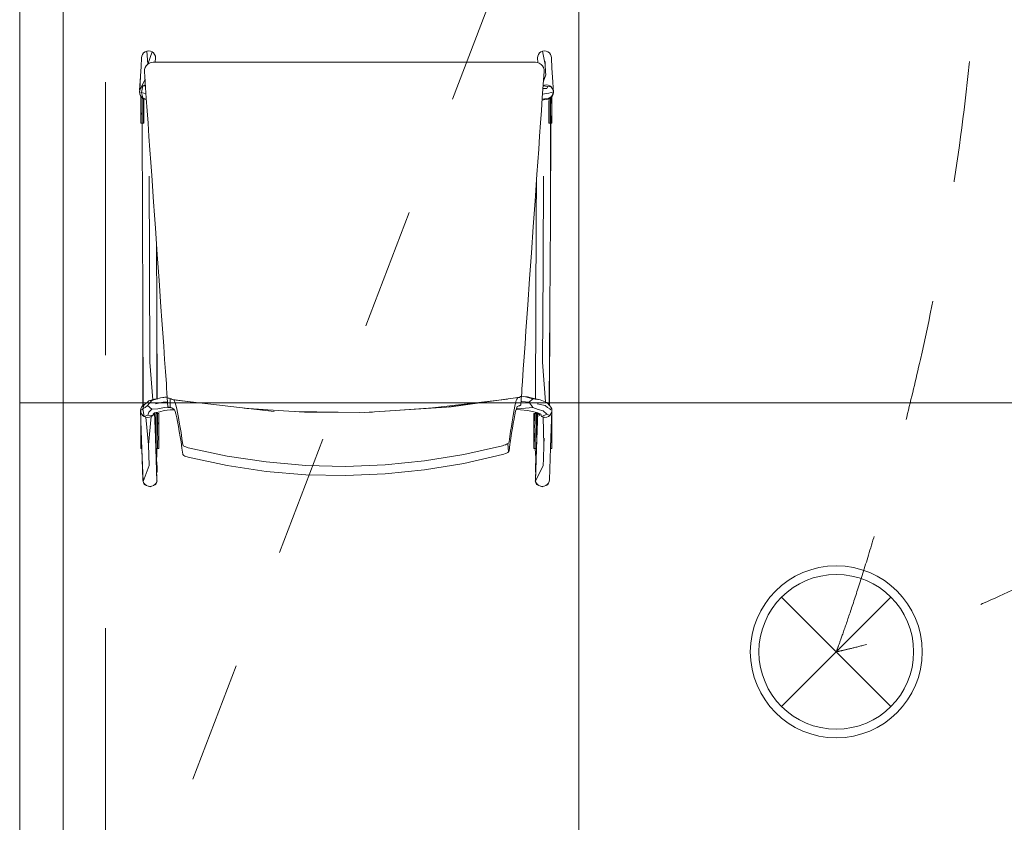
# Model space of a CAD drawing. Header units: millimetres. Extents: x -2932 to 42461, y -10716 to 17298.
# Tile 10 of 168: x -100 to 1045, y 6897 to 7831. Entities that reach past the tile are written whole.
import ezdxf

# ---------------------------------------------------------------- set-up
doc = ezdxf.new("R2010")
doc.units = ezdxf.units.MM
doc.header["$MEASUREMENT"] = 0
for name, pattern in [('Aligning Line', [635, 317.5, -317.5]), ('Dashed', [423.333333, 211.666667, -211.666667]), ('Small Dashed', [282.222222, 141.111111, -141.111111]), ('Wipeout_Contour', [1000, 0, -1000])]:
    doc.linetypes.add(name, pattern=pattern)
for name, color, linetype, lineweight in [('0_Pen_No__1', 7, 'Continuous', 13), ('A-FLOR.IFC Model_Pen_No__19', 255, 'Continuous', 0), ('A-FLOR.IFC Model_Pen_No__2', 8, 'Continuous', 15), ('ARCHICAD Zone Stamps_Pen_No__1', 7, 'Continuous', 13), ('Grids-2_Pen_No__1', 7, 'Continuous', 13), ('I-FURN.IFC Model_Pen_No__2', 8, 'Continuous', 15), ('SA_LAGI_Pen_No__1', 7, 'Continuous', 13), ('SA_VALGUSTI_Pen_No__20', 1, 'Continuous', 0)]:
    doc.layers.add(name, color=color, linetype=linetype, lineweight=lineweight)
doc.layers.add('SA_LAGI_Pen_No__102', color=7, linetype='Continuous', lineweight=13, true_color=0xcccccc)
doc.styles.add('GENERATED_STYLE_1', font='txt', dxfattribs={"width": 0.95})
doc.styles.add('GENERATED_STYLE_2', font='txt', dxfattribs={"width": 0.84})
doc.dimstyles.new('GENERATED_STYLE__3', dxfattribs={"dimtxt": 200, "dimasz": 152, "dimexe": 0.18, "dimexo": 0.0625, "dimgap": 0.09, "dimtad": 1, "dimdec": 0, "dimzin": 0, "dimdsep": 46, "dimtxsty": 'GENERATED_STYLE_2', "dimblk": 'ARROWHEAD_2', "dimblk1": 'ARROWHEAD_2', "dimblk2": 'ARROWHEAD_2', "dimcen": 0.09, "dimse1": 1, "dimse2": 1, "dimclrd": 7, "dimclre": 7, "dimclrt": 7, "dimadec": 0, "dimazin": 0, "dimtfac": 1, "dimtdec": 4, "dimtmove": 0, "dimatfit": 3, "dimfxl": 0, "dimtolj": 1, "dimtzin": 0, "dimarcsym": 0})

# ---------------------------------------------------------------- blocks, each defined once
blk = doc.blocks.new('*D125')
at = {"layer": '0_Pen_No__1', "color": 7, "linetype": 'Continuous', "lineweight": 13}
for p, q in [((-1293.9, 11277.7), (-1093.9, 11162.3)), ((-1043.9, 11220), (-1343.9, 11220)), ((-1193.9, 6430), (-1193.9, 11220)), ((-1293.9, 6487.7), (-1093.9, 6372.3)), ((-1043.9, 6430), (-1343.9, 6430))]:
    blk.add_line(p, q, dxfattribs=at)
at = {"color": 254, "linetype": 'Wipeout_Contour', "lineweight": 0, "ltscale": 35705.305466}
blk.add_wipeout([(-1202, 8503.4), (-1202, 9146.6), (-1465.8, 9146.6), (-1465.8, 8503.4)], dxfattribs=at)
at = {"layer": '0_Pen_No__1', "color": 7, "lineweight": 13, "insert": (-1233.9, 8535.3), "char_height": 200, "attachment_point": 7, "rotation": 90, "style": 'GENERATED_STYLE_2'}
blk.add_mtext('\\A1;{\\pql;\\fArial|b0|i0|c0|p34;4\xa0790}', dxfattribs=at)
blk = doc.blocks.new('ARROWHEAD_2')
at = {"color": 0, "linetype": 'Continuous', "lineweight": 0}
for p, q in [((-0.3781, -0.655), (0.3781, 0.655)), ((0, 0), (-1, 0))]:
    blk.add_line(p, q, dxfattribs=at)

msp = doc.modelspace()

# ---------------------------------------------------------------- linework, layer by layer
at = {"layer": 'A-FLOR.IFC Model_Pen_No__19', "color": 255, "linetype": 'Dashed', "lineweight": 0, "flags": 128}
msp.add_lwpolyline([(-100, 11250), (-100, 6180), (2165, 6180), (2165, 11250)], close=True, dxfattribs=at)
at = {"layer": 'A-FLOR.IFC Model_Pen_No__2', "color": 8, "linetype": 'Continuous', "lineweight": 15, "flags": 128}
msp.add_lwpolyline([(-100, 6430), (0, 6430), (0, 0), (30435, 0), (30435, 6520), (38315, 6520), (38315, 12500), (12000, 12500), (12000, 7875), (8430, 7875), (8430, 12496.2), (2165, 12496.2), (2165, 11220), (-100, 11220)], close=True, dxfattribs=at)
at = {"layer": 'I-FURN.IFC Model_Pen_No__2', "color": 8, "linetype": 'Continuous', "lineweight": 15}
for p, q in [((42.1, 7788.1), (42.9, 7790.1)), ((42.9, 7790.1), (44.2, 7791.8)), ((44.2, 7791.8), (45.9, 7793.1)), ((45.9, 7793.1), (47.8, 7793.9)), ((47.8, 7793.9), (49.9, 7794.2)), ((47.8, 7793.9), (49, 7778.8)), ((49.1, 7778.9), (54, 7793.1)), ((49.9, 7794.2), (52.1, 7793.9)), ((52.1, 7793.9), (54, 7793.1)), ((54, 7793.1), (55.7, 7791.8)), ((55.7, 7791.8), (57, 7790.1)), ((56.6, 7790.9), (56.4, 7790.9)), ((57, 7790.1), (56.6, 7790.9)), ((57, 7790.1), (57.9, 7788.2)), ((502.6, 7788.2), (503.4, 7790.2)), ((503.4, 7790.2), (504.7, 7791.8)), ((503.8, 7790.9), (503.4, 7790.2)), ((504, 7791), (503.8, 7790.9)), ((504.7, 7791.8), (506.4, 7793.1)), ((506.4, 7793.1), (508.4, 7793.9)), ((508.4, 7793.9), (510.5, 7794.2)), ((508.4, 7793.9), (511.4, 7778.5)), ((510.5, 7794.2), (512.6, 7793.9)), ((512.6, 7793.9), (514.6, 7793.1)), ((514.6, 7793.1), (516.3, 7791.8)), ((516.3, 7791.8), (517.6, 7790.1)), ((517.6, 7790.1), (518.4, 7788.1)), ((41.2, 7776.2), (41.8, 7786)), ((41.8, 7786), (42.1, 7788.1)), ((48.7, 7778.6), (47.1, 7776.9)), ((50.7, 7780), (48.7, 7778.6)), ((53, 7780.8), (50.7, 7780)), ((55.4, 7781.1), (53, 7780.8)), ((129.5, 7781.1), (55.4, 7781.1)), ((58.1, 7786.1), (57.8, 7781.1)), ((57.9, 7788.2), (58.1, 7786.1)), ((203.5, 7781.1), (129.5, 7781.1)), ((277.6, 7781.1), (203.5, 7781.1)), ((351.7, 7781.1), (277.6, 7781.1)), ((425.8, 7781.1), (351.7, 7781.1)), ((499.9, 7781.1), (425.8, 7781.1)), ((502.3, 7780.8), (499.9, 7781.1)), ((502.3, 7786.1), (502.6, 7788.2)), ((502.7, 7780.7), (502.3, 7786.1)), ((504.5, 7780), (502.3, 7780.8)), ((502.7, 7780.7), (502.7, 7780.7)), ((506.5, 7778.6), (504.5, 7780)), ((508.1, 7776.9), (506.5, 7778.6)), ((511.4, 7778.5), (511.2, 7782)), ((511.9, 7769.8), (511.4, 7778.5)), ((518.4, 7788.1), (518.6, 7786)), ((519.2, 7774.1), (518.6, 7786)), ((41.2, 7776.2), (40.5, 7765)), ((45.3, 7772.5), (45.2, 7770.1)), ((45.2, 7770.1), (47.3, 7739.3)), ((45.9, 7774.8), (45.3, 7772.5)), ((47.1, 7776.9), (45.9, 7774.8)), ((507.9, 7739.6), (510.1, 7770.1)), ((509.3, 7774.8), (508.1, 7776.9)), ((510, 7772.5), (509.3, 7774.8)), ((509.3, 7759.2), (512.1, 7766.3)), ((510.1, 7770.1), (510, 7772.5)), ((512.1, 7766.3), (511.9, 7769.8)), ((519.2, 7774.1), (519.9, 7763.5)), ((39.5, 7748.5), (40.5, 7765)), ((40.5, 7765), (39.7, 7749)), ((41.3, 7751.8), (45.8, 7761.2)), ((521, 7746), (519.9, 7763.5)), ((39.3, 7746.5), (39.6, 7748.6)), ((39.6, 7744.4), (39.3, 7746.5)), ((39.6, 7748.6), (40.4, 7750.6)), ((40.4, 7742.5), (39.6, 7744.4)), ((39.6, 7744.2), (39.7, 7743.9)), ((39.7, 7743.9), (40.5, 7742)), ((40.4, 7750.6), (41.7, 7752.3)), ((40.6, 7746.2), (41.8, 7745.9)), ((41.7, 7752.3), (43.3, 7753.6)), ((41.8, 7745.9), (43.3, 7753.6)), ((41.8, 7745.9), (44.4, 7745.2)), ((41.8, 7745.9), (43.3, 7739.6)), ((43.3, 7753.6), (45.3, 7754.4)), ((43.3, 7753.6), (46.3, 7753.6)), ((44.4, 7745.2), (47, 7744.5)), ((45.3, 7754.4), (46.3, 7754.5)), ((512.8, 7744.5), (508.3, 7744.1)), ((508.7, 7750.5), (513.1, 7750.5)), ((508.9, 7753.8), (510.5, 7754.4)), ((508.9, 7753.6), (514.6, 7752.7)), ((510.5, 7754.4), (512.6, 7754.7)), ((512.6, 7754.7), (514.7, 7754.4)), ((515.6, 7745.2), (512.8, 7744.5)), ((514.6, 7752.7), (513.1, 7750.5)), ((514.6, 7752.7), (518.3, 7752.3)), ((514.7, 7754.4), (516.7, 7753.6)), ((518.2, 7745.9), (515.6, 7745.2)), ((516.7, 7753.6), (518.3, 7752.3)), ((519.4, 7746.2), (518.2, 7745.9)), ((518.3, 7752.3), (519.6, 7750.6)), ((518.6, 7751.7), (518.3, 7751.9)), ((519.9, 7750.1), (518.6, 7751.7)), ((519.6, 7750.6), (519.8, 7750.2)), ((520.4, 7744.4), (519.6, 7742.5)), ((520.7, 7748.1), (519.9, 7750.1)), ((519.9, 7742), (520.7, 7743.9)), ((520.7, 7746.2), (520.4, 7744.4)), ((521, 7746), (520.7, 7748.1)), ((520.7, 7743.9), (521, 7746)), ((41.7, 7740.8), (40.4, 7742.5)), ((40.5, 7742), (41.8, 7740.3)), ((41, 7738.3), (41, 7741.3)), ((41, 7710), (41, 7738.3)), ((41.8, 7740.6), (41.7, 7740.8)), ((41.8, 7740.3), (43.5, 7739)), ((42.3, 7739.8), (42.3, 7739.9)), ((42.3, 7739.8), (42.3, 7733.7)), ((42.3, 7729.4), (42.3, 7733.7)), ((47.3, 7737.8), (43.4, 7739.5)), ((43.5, 7739), (45.5, 7738.2)), ((44, 7735.4), (44, 7738.8)), ((44, 7730.3), (44, 7735.4)), ((44.6, 7732.8), (44.6, 7738.6)), ((44.6, 7726.6), (44.6, 7732.8)), ((45.5, 7738.2), (46.8, 7738)), ((47.3, 7739.3), (48.3, 7724.7)), ((47.4, 7737.8), (47.3, 7737.8)), ((47.3, 7737.8), (47.4, 7737.8)), ((506.9, 7725), (507.9, 7739.6)), ((510.6, 7738.5), (507.8, 7738.2)), ((507.8, 7737), (507.9, 7737.1)), ((514.6, 7738.6), (507.9, 7737.1)), ((510.6, 7738.5), (514.6, 7738.6)), ((512.1, 7738), (512.8, 7737.9)), ((512.8, 7737.9), (514.9, 7738.2)), ((514.6, 7738.6), (518.3, 7740.8)), ((514.6, 7738.6), (516.6, 7739.5)), ((514.9, 7738.2), (516.8, 7739)), ((515.4, 7732.8), (515.4, 7736.2)), ((515.4, 7726.6), (515.4, 7732.8)), ((516, 7738.7), (516, 7737.7)), ((516, 7737.7), (516, 7731.2)), ((516.8, 7739), (518.5, 7740.3)), ((517.7, 7739.6), (517.6, 7733.7)), ((517.7, 7729.4), (517.6, 7733.7)), ((518.1, 7739.9), (518.1, 7739)), ((518.1, 7739), (518.1, 7738.3)), ((518.1, 7738.3), (518.1, 7733.2)), ((518.3, 7740.8), (518.2, 7740.7)), ((519.6, 7742.5), (518.3, 7740.8)), ((518.5, 7740.3), (519.9, 7742)), ((519, 7740.9), (519, 7722.3)), ((41.9, 7720.1), (41.9, 7722.3)), ((42.4, 7725.2), (42.3, 7729.4)), ((42.4, 7725.2), (42.3, 7720.7)), ((42.3, 7716.5), (42.3, 7720.7)), ((44, 7725.2), (44, 7730.3)), ((44, 7720.1), (44, 7725.2)), ((44.6, 7726.6), (44.6, 7729.1)), ((44.6, 7726.6), (44.6, 7716.9)), ((48.3, 7724.7), (49.4, 7710.1)), ((505.9, 7710.4), (506.9, 7725)), ((515.4, 7726.6), (515.4, 7716.9)), ((516, 7731.2), (516, 7724.8)), ((516, 7724.8), (516, 7717.4)), ((517.7, 7725.2), (517.7, 7729.4)), ((517.7, 7725.2), (517.7, 7720.7)), ((517.7, 7716.5), (517.7, 7720.7)), ((519, 7722.3), (519, 7710)), ((41, 7710), (41.1, 7710)), ((41.1, 7710), (41.9, 7710)), ((41.9, 7710), (42.3, 7710)), ((42.3, 7716.5), (42.3, 7710)), ((42.3, 7710), (42.8, 7710)), ((42.4, 7710), (42.7, 7598.7)), ((42.6, 7710), (42.7, 7598.7)), ((42.8, 7710), (44, 7710)), ((44, 7713.7), (44, 7720.1)), ((44, 7710), (44, 7713.7)), ((44, 7710), (44.6, 7710)), ((44.6, 7715.1), (44.6, 7716.9)), ((44.6, 7716.9), (44.6, 7710)), ((49.4, 7710.1), (50.4, 7694.7)), ((504.8, 7695.1), (505.9, 7710.4)), ((515.4, 7716.9), (515.4, 7710)), ((515.4, 7710), (516, 7710)), ((516, 7717.4), (516, 7710)), ((516, 7710), (517.2, 7710)), ((517.2, 7710), (517.7, 7710)), ((517.9, 7710), (517.4, 7598.7)), ((517.4, 7598.7), (517.7, 7710)), ((517.7, 7716.5), (517.7, 7710)), ((517.7, 7710), (518.1, 7710)), ((518.1, 7718.7), (518.1, 7714.3)), ((518.1, 7714.3), (518.1, 7710)), ((518.1, 7710), (518.9, 7710)), ((518.9, 7710), (519, 7710)), ((50.4, 7694.7), (51.5, 7679.3)), ((503.8, 7679.9), (504.8, 7695.1)), ((51.5, 7679.3), (52.6, 7664.3)), ((502.7, 7665.2), (503.8, 7679.9)), ((52.6, 7664.3), (53.6, 7649.2)), ((501.7, 7650.6), (502.7, 7665.2)), ((51, 7548.8), (50.7, 7648.6)), ((53.6, 7649.2), (55.8, 7618.7)), ((499.6, 7619.9), (501.7, 7650.6)), ((501, 7598.8), (501.3, 7645.3)), ((501.2, 7643.9), (501, 7598.8)), ((509, 7548.9), (509.5, 7648.6)), ((55.8, 7618.7), (56.8, 7603.3)), ((498.5, 7604.7), (499.6, 7619.9)), ((42.7, 7598.7), (43.1, 7494.5)), ((56.8, 7603.3), (57.9, 7587.9)), ((497.4, 7589.6), (498.5, 7604.7)), ((501, 7598.8), (500.5, 7494.5)), ((517.4, 7598.7), (516.8, 7494.5)), ((57.9, 7587.9), (60, 7557.4)), ((495.3, 7559.4), (497.4, 7589.6)), ((59.2, 7569.8), (59.4, 7494.5)), ((51, 7540.5), (51, 7548.8)), ((60, 7557.4), (62.2, 7527.1)), ((494.3, 7544.3), (495.3, 7559.4)), ((509, 7540.5), (509, 7548.9)), ((51.4, 7432.3), (51, 7540.5)), ((493.2, 7529.2), (494.3, 7544.3)), ((508.4, 7432.3), (509, 7540.5)), ((62.2, 7527.1), (64.3, 7496.5)), ((491.1, 7498.9), (493.2, 7529.2)), ((43.1, 7494.5), (43.4, 7382)), ((43.6, 7382.1), (43.1, 7494.5)), ((59.8, 7389.6), (59.4, 7494.5)), ((59.4, 7494.5), (59.6, 7389.6)), ((64.3, 7496.5), (65.4, 7481.2)), ((490.1, 7483.8), (491.1, 7498.9)), ((500, 7389.7), (500.5, 7494.5)), ((500.2, 7389.6), (500.5, 7494.5)), ((516.1, 7382.3), (516.8, 7494.5)), ((516.8, 7494.5), (516.3, 7382.1)), ((65.4, 7481.2), (66.4, 7466)), ((489, 7468.7), (490.1, 7483.8)), ((487.9, 7453.6), (489, 7468.7)), ((66.4, 7466), (67.5, 7450.7)), ((67.5, 7450.7), (68.6, 7435.4)), ((486.9, 7438.4), (487.9, 7453.6)), ((68.6, 7435.4), (69.6, 7421.3)), ((485.9, 7424.2), (486.9, 7438.4)), ((51.4, 7432.3), (55, 7388.6)), ((484.9, 7409.9), (485.9, 7424.2)), ((508.4, 7432.3), (511.8, 7386)), ((69.6, 7421.3), (70.6, 7407.1)), ((70.6, 7407.1), (70.9, 7401.9)), ((70.9, 7401.9), (71.3, 7396.7)), ((484, 7397), (484.3, 7401.3)), ((484.3, 7401.3), (484.6, 7405.6)), ((484.6, 7405.6), (484.9, 7409.9)), ((50.2, 7387.2), (56.9, 7389.1)), ((64, 7390.7), (53.9, 7387.8)), ((60.8, 7389.8), (56.9, 7389.1)), ((64, 7390.7), (71.6, 7391.9)), ((71.7, 7391.4), (64, 7390.7)), ((71.3, 7396.7), (71.7, 7390.6)), ((71.7, 7390.6), (72.8, 7390.5)), ((71.7, 7390.6), (72.4, 7380.2)), ((72.8, 7390.5), (74, 7390.3)), ((74, 7390.3), (75.2, 7390)), ((75.2, 7390), (75.7, 7389.7)), ((75.2, 7390), (75.2, 7379.7)), ((75.7, 7389.7), (76.2, 7389.5)), ((76.2, 7389.5), (76.7, 7389.3)), ((76.7, 7389.3), (77.2, 7389)), ((77.2, 7389), (77.7, 7388.8)), ((77.7, 7388.8), (78.7, 7388.3)), ((107.3, 7385), (77.7, 7388.8)), ((195.9, 7374.8), (78.7, 7388.3)), ((78.7, 7388.3), (79.7, 7387.9)), ((373.6, 7378.4), (467.4, 7389.4)), ((399.2, 7379.9), (479.4, 7391.1)), ((477.7, 7387.6), (478.5, 7389.3)), ((478.5, 7389.3), (479.4, 7391.1)), ((479.4, 7391.1), (480.2, 7391)), ((480.2, 7391), (481.1, 7391)), ((481.1, 7391), (481.5, 7391.3)), ((481.5, 7391.3), (481.9, 7391.6)), ((481.9, 7391.6), (482.3, 7391.9)), ((482.3, 7391.9), (482.7, 7392.2)), ((482.7, 7392.2), (483, 7392.5)), ((483, 7392.5), (483.7, 7392.7)), ((483.3, 7386.9), (483.5, 7389.7)), ((483.5, 7389.7), (483.7, 7392.7)), ((483.7, 7392.7), (484, 7397)), ((488.5, 7392), (483.7, 7392.7)), ((497.1, 7389.8), (488.5, 7392)), ((488.5, 7392), (490.8, 7391.8)), ((496.4, 7390.3), (490.8, 7391.8)), ((492.9, 7385.9), (497.1, 7389.8)), ((496.4, 7390.3), (505.6, 7388.6)), ((505.6, 7388.6), (497.1, 7389.8)), ((511.5, 7386.1), (505.6, 7388.6)), ((40.9, 7378), (40.6, 7376)), ((40.8, 7376), (41.1, 7378.1)), ((41.7, 7379.9), (40.9, 7378)), ((41.1, 7378.1), (41.9, 7380)), ((43, 7381.6), (41.7, 7379.9)), ((41.9, 7380), (43.2, 7381.6)), ((42.1, 7377), (43.4, 7377.9)), ((44.7, 7382.9), (43, 7381.6)), ((43.2, 7381.6), (44.9, 7382.8)), ((43.4, 7377.9), (44.9, 7382.8)), ((43.4, 7377.9), (45.9, 7379.7)), ((44.9, 7369.1), (43.4, 7377.9)), ((45.2, 7383.1), (44.7, 7382.9)), ((44.9, 7382.8), (48.9, 7386)), ((45.9, 7379.7), (48.7, 7381.8)), ((48.7, 7381.8), (53.9, 7387.8)), ((48.7, 7381.8), (53.9, 7377.7)), ((50.2, 7387.2), (48.9, 7386)), ((53.9, 7387.8), (50.2, 7387.2)), ((53.9, 7377.7), (50.2, 7374.1)), ((53.9, 7377.7), (60.8, 7378)), ((57.9, 7383.9), (67.1, 7385.9)), ((68.5, 7379.5), (60.8, 7378)), ((67.1, 7385.9), (72, 7386.2)), ((68.5, 7379.5), (76, 7379.3)), ((73.2, 7380.1), (72.4, 7380.2)), ((74, 7380), (73.2, 7380.1)), ((75.2, 7379.7), (74, 7380)), ((75.7, 7379.4), (75.2, 7379.7)), ((75.2, 7376.7), (80, 7376.9)), ((76.2, 7379.2), (75.7, 7379.4)), ((76.7, 7379), (76.2, 7379.2)), ((77.2, 7378.8), (76.7, 7379)), ((77.7, 7378.6), (77.2, 7378.8)), ((78.7, 7378.1), (77.7, 7378.6)), ((79.7, 7377.6), (78.7, 7378.1)), ((79.7, 7387.9), (80.7, 7385.1)), ((80.7, 7374.8), (79.7, 7377.6)), ((80.7, 7385.1), (81.8, 7382.4)), ((81.8, 7382.4), (82.7, 7378)), ((82.7, 7378), (83.7, 7373.6)), ((188.6, 7376.8), (161.2, 7378.8)), ((164.1, 7378.5), (231.2, 7374)), ((300.8, 7373.9), (396.6, 7379.8)), ((380.9, 7379.2), (325.4, 7375.4)), ((396.6, 7379.8), (451.8, 7387.2)), ((474.4, 7372.5), (475.2, 7376.9)), ((475.2, 7376.9), (476, 7381.2)), ((476, 7381.2), (476.9, 7384.4)), ((476.9, 7384.4), (477.7, 7387.6)), ((477.9, 7378), (477, 7375.3)), ((482.5, 7376.7), (477.7, 7377.3)), ((478.9, 7380.7), (477.9, 7378)), ((478.5, 7377.9), (477.9, 7378)), ((478.5, 7377.9), (477.9, 7377.9)), ((488.5, 7378.9), (478.5, 7377.9)), ((479.8, 7381), (478.9, 7380.7)), ((480.8, 7381.4), (479.8, 7381)), ((481.3, 7381.6), (480.8, 7381.4)), ((481.8, 7381.8), (481.3, 7381.6)), ((482.2, 7382), (481.8, 7381.8)), ((482.7, 7382.2), (482.2, 7382)), ((482.8, 7382.3), (482.7, 7382.2)), ((483, 7382.4), (482.8, 7382.3)), ((483, 7382.4), (483.1, 7384.5)), ((483.1, 7384.5), (483.3, 7386.9)), ((483.2, 7386.5), (484.3, 7386.4)), ((484.3, 7386.4), (492.9, 7385.9)), ((497.1, 7379.7), (488.5, 7378.9)), ((492.9, 7385.9), (497.1, 7379.7)), ((497.1, 7379.7), (503, 7377.1)), ((502.1, 7383.9), (511.3, 7381.8)), ((509.1, 7375.5), (503, 7377.1)), ((511.3, 7381.8), (514.1, 7379.7)), ((513.1, 7385.4), (511.5, 7386.1)), ((513.1, 7385.4), (516.8, 7381.6)), ((514.1, 7379.7), (516.6, 7377.9)), ((516.6, 7377.9), (517.9, 7377)), ((516.8, 7381.6), (518.1, 7380)), ((518.1, 7380), (518.9, 7378.1)), ((518.9, 7378.1), (519.2, 7376)), ((40.6, 7376), (40.9, 7373.9)), ((41.4, 7352.9), (40.6, 7376)), ((41.1, 7374), (40.8, 7376)), ((40.9, 7373.9), (41.7, 7372)), ((41.9, 7372.1), (41.1, 7374)), ((41.7, 7372), (43, 7370.4)), ((43.2, 7370.4), (41.9, 7372.1)), ((43, 7370.4), (44.7, 7369.1)), ((44.9, 7369.1), (43.2, 7370.4)), ((44.7, 7369.1), (46.6, 7368.3)), ((48.9, 7370.6), (44.9, 7369.1)), ((46, 7368.6), (44.9, 7369.1)), ((46.6, 7368.3), (46.8, 7368.3)), ((46.6, 7368.3), (49.9, 7336)), ((46.8, 7368.3), (46.8, 7368.3)), ((49, 7368), (46.8, 7368.3)), ((50.2, 7374.1), (48.9, 7370.6)), ((48.9, 7370.6), (54.7, 7370.2)), ((51.1, 7368.2), (49, 7368)), ((49.9, 7336), (52.8, 7368.9)), ((53, 7369), (51.1, 7368.2)), ((54.7, 7370.2), (53, 7369)), ((56, 7371.8), (54.7, 7370.2)), ((55.4, 7371.8), (54.7, 7370.2)), ((56.9, 7373.2), (55.4, 7371.8)), ((56.4, 7372.8), (56, 7371.8)), ((63, 7374.6), (56.9, 7373.2)), ((57, 7373.2), (57.6, 7355)), ((58.2, 7372.4), (58.3, 7372.4)), ((58.2, 7365), (58.2, 7372.4)), ((58.3, 7372.4), (58.9, 7372.4)), ((58.3, 7372.4), (58.3, 7367.2)), ((58.3, 7367.2), (58.3, 7360.6)), ((58.9, 7372.4), (60, 7372.4)), ((58.9, 7368.7), (58.9, 7372.4)), ((58.9, 7362.2), (58.9, 7368.7)), ((59.6, 7373.8), (59.6, 7372.4)), ((59.8, 7372.4), (59.8, 7373.9)), ((60, 7372.4), (60.5, 7372.4)), ((60.5, 7372.4), (60.9, 7372.4)), ((60.5, 7366), (60.5, 7372.4)), ((60.5, 7366), (60.5, 7362)), ((60.9, 7372.4), (61.8, 7372.4)), ((61.8, 7372.4), (61.8, 7372.4)), ((61.8, 7344.1), (61.8, 7372.4)), ((68, 7375.9), (63, 7374.6)), ((68, 7375.9), (75.2, 7376.7)), ((81.8, 7372), (80.7, 7374.8)), ((82.7, 7367.6), (81.8, 7372)), ((83.7, 7363.1), (82.7, 7367.6)), ((83.7, 7373.6), (84.7, 7368)), ((84.7, 7368), (85.7, 7362.4)), ((220.8, 7374.7), (295.3, 7373.9)), ((231.2, 7374), (310.2, 7373.9)), ((472.8, 7362.7), (473.6, 7367.6)), ((473.6, 7367.6), (474.4, 7372.5)), ((475.1, 7366.5), (474.2, 7361)), ((476, 7370.9), (475.1, 7366.5)), ((477, 7375.3), (476, 7370.9)), ((490.8, 7376), (482.5, 7376.7)), ((496.4, 7374.7), (490.8, 7376)), ((502.7, 7373.5), (496.4, 7374.7)), ((498.2, 7372.4), (498.2, 7372.4)), ((498.2, 7372.4), (499.1, 7372.4)), ((498.2, 7372.4), (498.2, 7360.1)), ((499.1, 7372.4), (499.5, 7372.4)), ((499.1, 7368.2), (499.1, 7372.4)), ((499.1, 7363.9), (499.1, 7368.2)), ((499.5, 7372.4), (500, 7372.4)), ((499.5, 7366), (499.5, 7372.4)), ((499.5, 7366), (499.5, 7362)), ((499.9, 7372.4), (499.9, 7374)), ((500, 7372.4), (501.1, 7372.4)), ((500.1, 7372.4), (500.1, 7374)), ((506.4, 7371.8), (500.8, 7373.9)), ((501.1, 7372.4), (501.7, 7372.4)), ((501.1, 7372.4), (501.1, 7365)), ((501.7, 7372.4), (501.8, 7372.4)), ((501.7, 7372.4), (501.7, 7367.2)), ((501.7, 7367.2), (501.7, 7360.6)), ((501.8, 7372.4), (501.8, 7368.7)), ((501.8, 7368.7), (501.8, 7362.2)), ((502.1, 7353), (502.7, 7373.2)), ((502.7, 7373.5), (506.4, 7371.8)), ((503.8, 7372), (503.3, 7373)), ((503.9, 7372.1), (503.9, 7372.1)), ((503.9, 7372.1), (505.2, 7370.4)), ((505.2, 7370.4), (505.2, 7370.4)), ((506.4, 7371.8), (507, 7369)), ((507, 7369), (506.9, 7369)), ((508.9, 7368.2), (507, 7369)), ((507, 7369), (507.1, 7369)), ((507.1, 7369.1), (508.8, 7368.4)), ((507.3, 7369.1), (513.1, 7371.7)), ((508.8, 7368.4), (510.3, 7368.2)), ((508.8, 7368.4), (508.8, 7368.3)), ((508.8, 7368.2), (509.8, 7336)), ((511, 7368), (508.9, 7368.2)), ((509.1, 7375.5), (513.1, 7371.7)), ((513.2, 7368.3), (511, 7368)), ((513.1, 7371.7), (516.8, 7370.4)), ((515.1, 7369.1), (513.2, 7368.3)), ((516.8, 7370.4), (515.1, 7369.1)), ((518.1, 7372.1), (516.8, 7370.4)), ((518.9, 7374), (518.1, 7372.1)), ((518.3, 7355), (519.1, 7375.5)), ((519.2, 7376), (518.9, 7374)), ((519, 7372.4), (519, 7372.4)), ((519, 7372.4), (519, 7344.1)), ((41, 7360.1), (41, 7364.4)), ((41, 7331.8), (41, 7360.1)), ((57.5, 7358.6), (58.2, 7349.9)), ((58.4, 7331.9), (57.6, 7355)), ((58.2, 7357.5), (58.2, 7365)), ((58.2, 7351.1), (58.2, 7357.5)), ((58.3, 7355.1), (58.3, 7360.6)), ((58.3, 7349.5), (58.3, 7355.1)), ((58.9, 7357.2), (58.9, 7362.2)), ((58.9, 7352.1), (58.9, 7357.2)), ((60.5, 7357.5), (60.5, 7362)), ((60.5, 7357.5), (60.5, 7353.4)), ((60.9, 7362.2), (60.9, 7360.1)), ((84.7, 7357.4), (83.7, 7363.1)), ((85.7, 7351.7), (84.7, 7357.4)), ((85.7, 7362.4), (86.7, 7356.3)), ((86.7, 7356.3), (87.7, 7350.3)), ((471.1, 7352), (472, 7357.4)), ((472, 7357.4), (472.8, 7362.7)), ((473.2, 7355.6), (472.3, 7349.6)), ((474.2, 7361), (473.2, 7355.6)), ((498.2, 7360.1), (498.2, 7331.8)), ((499.4, 7357.5), (499.5, 7362)), ((499.4, 7357.5), (499.5, 7353.4)), ((501.1, 7365), (501.1, 7357.5)), ((501.1, 7357.5), (501.1, 7351.1)), ((501.7, 7355.1), (501.7, 7360.6)), ((501.7, 7349.5), (501.7, 7355.1)), ((501.8, 7362.2), (501.8, 7357.2)), ((501.8, 7357.2), (501.8, 7352.1)), ((518.3, 7355), (517.5, 7332.7)), ((41.4, 7352.9), (42.1, 7331)), ((58.2, 7344.7), (58.2, 7351.1)), ((58.2, 7339.2), (58.2, 7344.7)), ((58.3, 7341.9), (58.3, 7349.5)), ((58.9, 7347), (58.9, 7352.1)), ((58.9, 7341.9), (58.9, 7347)), ((60.5, 7353.4), (60.5, 7348.4)), ((60.5, 7348.4), (60.6, 7344.5)), ((60.5, 7337.9), (60.6, 7344.5)), ((61.8, 7331.8), (61.8, 7344.1)), ((86.7, 7345.6), (85.7, 7351.7)), ((87.7, 7339.5), (86.7, 7345.6)), ((87.7, 7350.3), (88.7, 7343.3)), ((88.7, 7343.3), (89.7, 7336.2)), ((469.5, 7339.5), (471.1, 7352)), ((471.4, 7343.6), (470.4, 7336.5)), ((472.3, 7349.6), (471.4, 7343.6)), ((499.1, 7344.1), (499.1, 7349.5)), ((499.1, 7339.8), (499.1, 7343.6)), ((499.5, 7353.4), (499.5, 7348.4)), ((499.5, 7348.4), (499.5, 7344.5)), ((499.5, 7337.9), (499.5, 7344.5)), ((501.1, 7351.1), (501.1, 7344.7)), ((502.1, 7353), (501.2, 7331.1)), ((501.7, 7342.4), (501.7, 7349.5)), ((501.8, 7352.1), (501.8, 7347)), ((501.8, 7347), (501.8, 7345.8)), ((509.8, 7336), (510.1, 7343.9)), ((519, 7344.1), (519, 7331.8)), ((41.1, 7331.8), (41, 7331.8)), ((41.9, 7331.8), (41.1, 7331.8)), ((42.1, 7331.8), (41.9, 7331.8)), ((42.1, 7331), (43.6, 7293.6)), ((43.4, 7295.6), (42.1, 7331)), ((50.7, 7311.9), (49.9, 7336)), ((58.2, 7338.3), (58.2, 7339.2)), ((58.3, 7341.9), (58.3, 7336.8)), ((58.3, 7336.2), (58.3, 7336.8)), ((58.4, 7331.9), (59.7, 7295.7)), ((59.4, 7293.6), (58.4, 7331.9)), ((58.9, 7331.8), (58.4, 7331.8)), ((58.9, 7335.5), (58.9, 7341.9)), ((58.9, 7331.8), (58.9, 7335.5)), ((60, 7331.8), (58.9, 7331.8)), ((59.7, 7331.8), (59.7, 7324.3)), ((59.8, 7331.8), (59.7, 7330.7)), ((60.5, 7331.8), (60, 7331.8)), ((60.5, 7337.9), (60.5, 7331.8)), ((60.9, 7331.8), (60.5, 7331.8)), ((61.8, 7331.8), (60.9, 7331.8)), ((61.8, 7331.8), (61.8, 7331.8)), ((88.7, 7332.4), (87.7, 7339.5)), ((89.7, 7325.3), (88.7, 7332.4)), ((89.7, 7336.2), (89.9, 7335.8)), ((89.9, 7335.8), (90.4, 7335.2)), ((90.4, 7335.2), (91.1, 7334.7)), ((91.1, 7334.7), (92.1, 7334.1)), ((92.1, 7334.1), (93.3, 7333.6)), ((93.3, 7333.6), (94.7, 7333.1)), ((94.7, 7333.1), (96.1, 7332.7)), ((96.1, 7332.7), (141.2, 7323.1)), ((416.6, 7324.9), (461.6, 7335.1)), ((461.6, 7335.1), (463.4, 7335.6)), ((463.4, 7335.6), (465, 7336.2)), ((465, 7336.2), (466.5, 7336.9)), ((466.5, 7336.9), (467.7, 7337.6)), ((467.7, 7337.6), (468.6, 7338.2)), ((467.7, 7337.6), (468.6, 7328)), ((468.6, 7338.2), (469.2, 7338.9)), ((469.2, 7338.9), (469.5, 7339.5)), ((470.4, 7336.5), (469.5, 7329.3)), ((499.1, 7331.8), (498.2, 7331.8)), ((498.2, 7331.8), (498.2, 7331.8)), ((499.5, 7331.8), (499.1, 7331.8)), ((499.5, 7337.9), (499.5, 7331.8)), ((500, 7331.8), (499.5, 7331.8)), ((499.7, 7331.8), (500.5, 7320.7)), ((501.2, 7331.1), (499.9, 7295.7)), ((501.1, 7331.8), (500, 7331.8)), ((500.1, 7293.7), (501.2, 7331.1)), ((501.1, 7339.2), (501.1, 7331.8)), ((501.3, 7331.8), (501.1, 7331.8)), ((509.2, 7319.8), (509.8, 7336)), ((516.2, 7295.6), (517.5, 7332.7)), ((517.7, 7331.8), (517.5, 7331.8)), ((517.7, 7338.4), (517.7, 7338.3)), ((517.7, 7338.3), (517.7, 7331.8)), ((518.1, 7331.8), (517.7, 7331.8)), ((518.9, 7331.8), (518.1, 7331.8)), ((519, 7331.8), (518.9, 7331.8)), ((59.7, 7324.3), (58.7, 7325.8)), ((59.7, 7324.3), (59.2, 7318.7)), ((89.9, 7324.8), (89.7, 7325.3)), ((90.4, 7324.2), (89.9, 7324.8)), ((91.1, 7323.7), (90.4, 7324.2)), ((92.1, 7323.1), (91.1, 7323.7)), ((93.3, 7322.6), (92.1, 7323.1)), ((94.7, 7322.1), (93.3, 7322.6)), ((96.1, 7321.7), (94.7, 7322.1)), ((141.3, 7312.1), (96.1, 7321.7)), ((141.2, 7323.1), (186.9, 7316.2)), ((371.1, 7317.4), (416.6, 7324.9)), ((461.6, 7324.8), (416.7, 7314.5)), ((463.4, 7325.3), (461.6, 7324.8)), ((465, 7325.9), (463.4, 7325.3)), ((466.5, 7326.6), (465, 7325.9)), ((467.7, 7327.3), (466.5, 7326.6)), ((468.6, 7328), (467.7, 7327.3)), ((469.2, 7328.7), (468.6, 7328)), ((469.5, 7329.3), (469.2, 7328.7)), ((500.4, 7318.7), (500.9, 7322.6)), ((500.5, 7320.7), (500.4, 7318.7)), ((501, 7324.4), (500.5, 7320.7)), ((508.9, 7311.9), (509.2, 7319.8)), ((43.6, 7293.6), (50.7, 7311.9)), ((58.9, 7317.4), (59.2, 7318.7)), ((59.2, 7318.7), (59.9, 7310.3)), ((59.9, 7305.4), (59.9, 7310.3)), ((186.9, 7305.3), (141.3, 7312.1)), ((186.9, 7316.2), (232.9, 7312.2)), ((232.9, 7312.2), (279, 7311.1)), ((279, 7311.1), (325.1, 7312.8)), ((325.1, 7312.8), (371.1, 7317.4)), ((416.7, 7314.5), (371.1, 7306.9)), ((500.1, 7310.9), (500.4, 7318.7)), ((500.1, 7293.7), (508.9, 7311.9)), ((500.2, 7304.8), (500.1, 7310.9)), ((59.4, 7304.9), (59.9, 7305.4)), ((59.9, 7305.4), (59.4, 7303.4)), ((232.9, 7301.4), (186.9, 7305.3)), ((279.1, 7300.3), (232.9, 7301.4)), ((325.2, 7302.2), (279.1, 7300.3)), ((371.1, 7306.9), (325.2, 7302.2)), ((500.2, 7304.8), (500.2, 7304.8)), ((500.2, 7304.8), (500.2, 7304.4)), ((43.4, 7295.6), (43.6, 7293.6)), ((43.5, 7294.4), (43.5, 7294.3)), ((43.5, 7294.3), (43.6, 7294)), ((43.6, 7293.6), (45, 7289.8)), ((44.5, 7291.7), (45.8, 7290.1)), ((45, 7289.8), (44.5, 7291.7)), ((45, 7289.8), (47.2, 7289)), ((45.8, 7290.1), (47.5, 7288.8)), ((47.5, 7288.8), (49.4, 7288)), ((51.6, 7287.7), (49.4, 7288)), ((50.3, 7287.9), (51.7, 7287.4)), ((51.1, 7287.8), (51.6, 7287.6)), ((53.6, 7288), (51.6, 7287.7)), ((52.2, 7287.8), (51.6, 7287.6)), ((51.6, 7287.6), (51.6, 7287.7)), ((51.7, 7287.4), (51.6, 7287.6)), ((53.3, 7288), (51.7, 7287.4)), ((53.6, 7288), (55.6, 7288.8)), ((55.6, 7288.8), (57.3, 7290.1)), ((58.2, 7289.8), (55.6, 7288.8)), ((57.3, 7290.1), (58.6, 7291.7)), ((59.8, 7294.3), (58.2, 7289.8)), ((59.4, 7293.6), (58.2, 7289.8)), ((58.2, 7289.8), (58.6, 7291.7)), ((59.4, 7293.6), (59.7, 7295.7)), ((59.8, 7294.3), (59.6, 7295.1)), ((500, 7295.1), (499.8, 7294.3)), ((499.8, 7294.3), (501.3, 7289.8)), ((499.9, 7295.7), (500.1, 7293.7)), ((500.1, 7293.7), (501.3, 7289.8)), ((501, 7291.8), (502.3, 7290.1)), ((501.3, 7289.8), (501, 7291.8)), ((501.3, 7289.8), (503.9, 7288.8)), ((502.3, 7290.1), (503.9, 7288.8)), ((503.9, 7288.8), (505.9, 7288)), ((508, 7287.7), (505.9, 7288)), ((506.3, 7288), (507.9, 7287.4)), ((507.4, 7287.8), (508, 7287.6)), ((509.2, 7287.9), (507.9, 7287.4)), ((507.9, 7287.4), (508, 7287.6)), ((510.1, 7288), (508, 7287.7)), ((508.5, 7287.8), (508, 7287.6)), ((508, 7287.6), (508, 7287.7)), ((510.1, 7288), (512.1, 7288.8)), ((512.1, 7288.8), (513.8, 7290)), ((514.6, 7289.7), (512.3, 7289)), ((513.8, 7290), (515.1, 7291.7)), ((515.9, 7293.6), (514.6, 7289.7)), ((514.6, 7289.7), (515.1, 7291.7)), ((515.9, 7293.6), (516.2, 7295.6)), ((516.1, 7294.2), (516, 7294.4)), ((516.1, 7294.2), (516, 7294))]:
    msp.add_line(p, q, dxfattribs=at)
at = {"layer": 'SA_LAGI_Pen_No__1', "color": 7, "linetype": 'Small Dashed', "lineweight": 13}
msp.add_line((-100, 6420), (1745, 11250), dxfattribs=at)
at = {"layer": 'SA_VALGUSTI_Pen_No__20', "color": 1, "linetype": 'Continuous', "lineweight": 0}
for q in [(786.4, 7159), (913.6, 7159), (786.4, 7031.8), (913.6, 7031.8)]:
    msp.add_line((850, 7095.4), q, dxfattribs=at)
msp.add_circle((850, 7095.4), 90, dxfattribs=at)
for start, end in [(0, 180), (180, 0)]:
    msp.add_arc((850, 7095.4), 100, start, end, dxfattribs=at)
at = {"layer": 'SA_VALGUSTI_Pen_No__20', "color": 1, "linetype": 'Small Dashed', "lineweight": 0}
for points in [[(850, 7095.4), (850, 7095.4), (1023.9, 7554.5), (1015.6, 8031.6), (1008.1, 8466.2), (850, 8881), (850, 8881)], [(1468.2, 7659.1), (1468.2, 7659.1), (1433.9, 7526.3), (1358.5, 7415.2), (1186.3, 7161.6), (850, 7095.4), (850, 7095.4)]]:
    msp.add_open_spline(points, degree=3, knots=[0, 0, 0, 0, 1, 1, 1, 2, 2, 2, 2], dxfattribs=at)

# ---------------------------------------------------------------- texts
at = {"layer": 'ARCHICAD Zone Stamps_Pen_No__1', "color": 7, "lineweight": 13, "insert": (109.1, 8357.4), "char_height": 300, "attachment_point": 1, "style": 'GENERATED_STYLE_1'}
msp.add_mtext('\\A1;{\\pql;\\pt0,100;\\fSwis721 Lt BT|b0|i0|c0|p34;14,5\\fSwis721 Lt BT|b0|i0|c0|p34;\\A1{\\H.66x;\\S^  ;}\\fSwis721 Lt BT|b0|i0|c0|p34; m\\fSwis721 Lt BT|b0|i0|c0|p34;\\A1{\\H.66x;\\S2^  ;}}', dxfattribs=at)

# ---------------------------------------------------------------- next in the draw order: dimensions: what is measured, and where the dimension line sits
at = {"color": 7, "linetype": 'Continuous', "lineweight": 13}
dim = msp.add_linear_dim(base=(-1193.9, 11220), p1=(680, 6430), p2=(777.5, 11220), angle=90, dimstyle='GENERATED_STYLE__3', dxfattribs=at)
dim.commit()
dim.dimension.update_dxf_attribs({"geometry": '*D125', "text_midpoint": (-1333.9, 8888.5), "dimtype": 160, "text_rotation": 90})

# ---------------------------------------------------------------- next in the draw order: hatches: boundary and pattern name
at = {"layer": 'SA_LAGI_Pen_No__102', "linetype": 'Continuous', "lineweight": 13, "true_color": 0xcccccc}
h = msp.add_hatch(dxfattribs=at)
h.set_pattern_fill('Grid_60x60_0001', color=254, style=0, pattern_type=2)
h.set_pattern_definition([(0, (550, 10384.4), (0, 600), []), (90, (550, 10384.4), (-600, 0), [])])
h.paths.add_polyline_path([(-100, 11220), (-100, 6430), (1710, 6430), (1710, 6520), (1749, 6520), (1745, 11220)])

# ---------------------------------------------------------------- next in the draw order: linework, layer by layer
at = {"layer": 'Grids-2_Pen_No__1', "color": 7, "linetype": 'Aligning Line', "lineweight": 13}
msp.add_line((0, 14107.8), (0, 273.4), dxfattribs=at)

doc.saveas('drawing.dxf')
